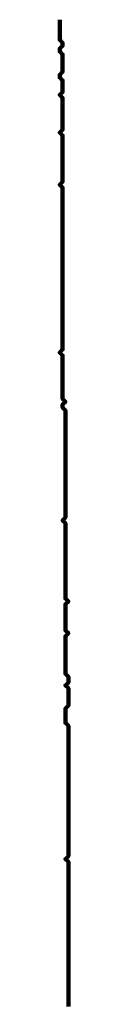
# Model space of a CAD drawing. Header units: metres. Extents: x 2413 to 4131, y 3282 to 4239.
# Tile 41 of 57: x 2948.7681 to 2948.7958, y 4217.6707 to 4220.811. Entities that reach past the tile are written whole.
import ezdxf

# ---------------------------------------------------------------- set-up
doc = ezdxf.new("R2010")
doc.units = ezdxf.units.M
doc.layers.add('P', color=250, linetype='Continuous', lineweight=100)

msp = doc.modelspace()

# ---------------------------------------------------------------- linework, layer by layer
at = {"layer": 'P', "color": 0, "linetype": 'Continuous'}
msp.add_lwpolyline([(2948.7681, 4220.811), (2948.7681, 4220.7741), (2948.7681, 4220.7648), (2948.7681, 4220.7556), (2948.7681, 4220.7464), (2948.7773, 4220.7371), (2948.7773, 4220.7279), (2948.7681, 4220.7187), (2948.7681, 4220.7094), (2948.7773, 4220.7002), (2948.7773, 4220.691), (2948.7773, 4220.6817), (2948.7773, 4220.6725), (2948.7773, 4220.6633), (2948.7773, 4220.6541), (2948.7773, 4220.6448), (2948.7681, 4220.6356), (2948.7681, 4220.6264), (2948.7773, 4220.6171), (2948.7773, 4220.6079), (2948.7773, 4220.5987), (2948.7773, 4220.5894), (2948.7773, 4220.5802), (2948.7681, 4220.571), (2948.7773, 4220.5617), (2948.7773, 4220.5525), (2948.7773, 4220.5433), (2948.7773, 4220.5341), (2948.7773, 4220.5248), (2948.7773, 4220.5156), (2948.7773, 4220.5064), (2948.7773, 4220.4971), (2948.7773, 4220.4879), (2948.7773, 4220.4787), (2948.7773, 4220.4694), (2948.7773, 4220.4602), (2948.7681, 4220.451), (2948.7773, 4220.4417), (2948.7773, 4220.4325), (2948.7773, 4220.4233), (2948.7773, 4220.4141), (2948.7773, 4220.4048), (2948.7773, 4220.3956), (2948.7773, 4220.3864), (2948.7773, 4220.3771), (2948.7773, 4220.3679), (2948.7773, 4220.3587), (2948.7773, 4220.3494), (2948.7773, 4220.3402), (2948.7773, 4220.331), (2948.7773, 4220.3217), (2948.7773, 4220.3125), (2948.7773, 4220.3033), (2948.7773, 4220.2941), (2948.7681, 4220.2848), (2948.7773, 4220.2756), (2948.7773, 4220.2664), (2948.7773, 4220.2571), (2948.7773, 4220.2479), (2948.7773, 4220.2387), (2948.7773, 4220.2294), (2948.7773, 4220.2202), (2948.7773, 4220.211), (2948.7773, 4220.2017), (2948.7773, 4220.1925), (2948.7773, 4220.1833), (2948.7773, 4220.1741), (2948.7773, 4220.1648), (2948.7773, 4220.1556), (2948.7773, 4220.1464), (2948.7773, 4220.1371), (2948.7773, 4220.1279), (2948.7773, 4220.1187), (2948.7773, 4220.1094), (2948.7773, 4220.1002), (2948.7773, 4220.091), (2948.7773, 4220.0817), (2948.7773, 4220.0725), (2948.7773, 4220.0633), (2948.7773, 4220.0541), (2948.7773, 4220.0448), (2948.7773, 4220.0356), (2948.7773, 4220.0264), (2948.7773, 4220.0171), (2948.7773, 4220.0079), (2948.7773, 4219.9987), (2948.7773, 4219.9894), (2948.7773, 4219.9802), (2948.7773, 4219.971), (2948.7773, 4219.9617), (2948.7773, 4219.9525), (2948.7773, 4219.9433), (2948.7773, 4219.9341), (2948.7773, 4219.9248), (2948.7773, 4219.9156), (2948.7773, 4219.9064), (2948.7773, 4219.8971), (2948.7773, 4219.8879), (2948.7773, 4219.8787), (2948.7773, 4219.8694), (2948.7773, 4219.8602), (2948.7773, 4219.851), (2948.7773, 4219.8417), (2948.7773, 4219.8325), (2948.7773, 4219.8233), (2948.7773, 4219.8141), (2948.7773, 4219.8048), (2948.7773, 4219.7956), (2948.7773, 4219.7864), (2948.7773, 4219.7771), (2948.7773, 4219.7679), (2948.7773, 4219.7587), (2948.7681, 4219.7494), (2948.7773, 4219.7402), (2948.7773, 4219.731), (2948.7773, 4219.7217), (2948.7773, 4219.7125), (2948.7773, 4219.7033), (2948.7773, 4219.6941), (2948.7773, 4219.6848), (2948.7773, 4219.6756), (2948.7773, 4219.6664), (2948.7773, 4219.6571), (2948.7773, 4219.6479), (2948.7773, 4219.6387), (2948.7773, 4219.6294), (2948.7773, 4219.6202), (2948.7773, 4219.611), (2948.7773, 4219.6017), (2948.7865, 4219.5925), (2948.7773, 4219.5833), (2948.7773, 4219.5741), (2948.7865, 4219.5648), (2948.7865, 4219.5556), (2948.7865, 4219.5464), (2948.7865, 4219.5371), (2948.7865, 4219.5279), (2948.7865, 4219.5187), (2948.7865, 4219.5094), (2948.7865, 4219.5002), (2948.7865, 4219.491), (2948.7865, 4219.4817), (2948.7865, 4219.4725), (2948.7865, 4219.4633), (2948.7865, 4219.4541), (2948.7865, 4219.4448), (2948.7865, 4219.4356), (2948.7865, 4219.4264), (2948.7865, 4219.4171), (2948.7865, 4219.4079), (2948.7865, 4219.3987), (2948.7865, 4219.3894), (2948.7865, 4219.3802), (2948.7865, 4219.371), (2948.7865, 4219.3617), (2948.7865, 4219.3525), (2948.7865, 4219.3433), (2948.7865, 4219.3341), (2948.7865, 4219.3248), (2948.7865, 4219.3156), (2948.7865, 4219.3064), (2948.7865, 4219.2971), (2948.7865, 4219.2879), (2948.7865, 4219.2787), (2948.7865, 4219.2694), (2948.7865, 4219.2602), (2948.7865, 4219.251), (2948.7865, 4219.2417), (2948.7865, 4219.2325), (2948.7865, 4219.2233), (2948.7773, 4219.2141), (2948.7865, 4219.2048), (2948.7865, 4219.1956), (2948.7865, 4219.1864), (2948.7865, 4219.1771), (2948.7865, 4219.1679), (2948.7865, 4219.1587), (2948.7865, 4219.1494), (2948.7865, 4219.1402), (2948.7865, 4219.131), (2948.7865, 4219.1217), (2948.7865, 4219.1125), (2948.7865, 4219.1033), (2948.7865, 4219.0941), (2948.7865, 4219.0848), (2948.7865, 4219.0756), (2948.7865, 4219.0664), (2948.7865, 4219.0571), (2948.7865, 4219.0479), (2948.7865, 4219.0387), (2948.7865, 4219.0294), (2948.7865, 4219.0202), (2948.7865, 4219.011), (2948.7865, 4219.0017), (2948.7865, 4218.9925), (2948.7865, 4218.9833), (2948.7865, 4218.9741), (2948.7865, 4218.9648), (2948.7958, 4218.9556), (2948.7865, 4218.9464), (2948.7865, 4218.9371), (2948.7865, 4218.9279), (2948.7865, 4218.9187), (2948.7865, 4218.9094), (2948.7865, 4218.9002), (2948.7865, 4218.891), (2948.7865, 4218.8817), (2948.7865, 4218.8725), (2948.7865, 4218.8633), (2948.7958, 4218.8541), (2948.7865, 4218.8448), (2948.7865, 4218.8356), (2948.7865, 4218.8264), (2948.7865, 4218.8171), (2948.7865, 4218.8079), (2948.7865, 4218.7987), (2948.7865, 4218.7894), (2948.7865, 4218.7802), (2948.7865, 4218.771), (2948.7865, 4218.7617), (2948.7865, 4218.7525), (2948.7865, 4218.7433), (2948.7865, 4218.7341), (2948.7865, 4218.7248), (2948.7958, 4218.7156), (2948.7958, 4218.7064), (2948.7958, 4218.6971), (2948.7865, 4218.6879), (2948.7958, 4218.6787), (2948.7958, 4218.6694), (2948.7958, 4218.6602), (2948.7958, 4218.651), (2948.7958, 4218.6417), (2948.7958, 4218.6325), (2948.7958, 4218.6233), (2948.7865, 4218.6141), (2948.7865, 4218.6048), (2948.7865, 4218.5956), (2948.7865, 4218.5864), (2948.7865, 4218.5771), (2948.7865, 4218.5679), (2948.7958, 4218.5587), (2948.7958, 4218.5494), (2948.7958, 4218.5402), (2948.7958, 4218.531), (2948.7958, 4218.5217), (2948.7958, 4218.5125), (2948.7958, 4218.5033), (2948.7958, 4218.4941), (2948.7958, 4218.4848), (2948.7958, 4218.4756), (2948.7958, 4218.4664), (2948.7958, 4218.4571), (2948.7958, 4218.4479), (2948.7958, 4218.4387), (2948.7958, 4218.4294), (2948.7958, 4218.4202), (2948.7958, 4218.411), (2948.7958, 4218.4017), (2948.7958, 4218.3925), (2948.7958, 4218.3833), (2948.7958, 4218.3741), (2948.7958, 4218.3648), (2948.7958, 4218.3556), (2948.7958, 4218.3464), (2948.7958, 4218.3371), (2948.7958, 4218.3279), (2948.7958, 4218.3187), (2948.7958, 4218.3094), (2948.7958, 4218.3002), (2948.7958, 4218.291), (2948.7958, 4218.2817), (2948.7958, 4218.2725), (2948.7958, 4218.2633), (2948.7958, 4218.2541), (2948.7958, 4218.2448), (2948.7958, 4218.2356), (2948.7958, 4218.2264), (2948.7958, 4218.2171), (2948.7958, 4218.2079), (2948.7958, 4218.1987), (2948.7958, 4218.1894), (2948.7958, 4218.1802), (2948.7958, 4218.171), (2948.7958, 4218.1617), (2948.7958, 4218.1525), (2948.7958, 4218.1433), (2948.7865, 4218.1341), (2948.7958, 4218.1248), (2948.7958, 4218.1156), (2948.7958, 4218.1064), (2948.7958, 4218.0971), (2948.7958, 4218.0879), (2948.7958, 4218.0787), (2948.7958, 4218.0694), (2948.7958, 4218.0602), (2948.7958, 4218.051), (2948.7958, 4218.0417), (2948.7958, 4218.0325), (2948.7958, 4218.0233), (2948.7958, 4218.0141), (2948.7958, 4218.0048), (2948.7958, 4217.9956), (2948.7958, 4217.9864), (2948.7958, 4217.9771), (2948.7958, 4217.9679), (2948.7958, 4217.9587), (2948.7958, 4217.9494), (2948.7958, 4217.9402), (2948.7958, 4217.931), (2948.7958, 4217.9217), (2948.7958, 4217.9125), (2948.7958, 4217.9033), (2948.7958, 4217.8941), (2948.7958, 4217.8848), (2948.7958, 4217.8756), (2948.7958, 4217.8664), (2948.7958, 4217.8571), (2948.7958, 4217.8479), (2948.7958, 4217.8387), (2948.7958, 4217.8294), (2948.7958, 4217.8202), (2948.7958, 4217.811), (2948.7958, 4217.8017), (2948.7958, 4217.7925), (2948.7958, 4217.7833), (2948.7958, 4217.7741), (2948.7958, 4217.7648), (2948.7958, 4217.7556), (2948.7958, 4217.7464), (2948.7958, 4217.7371), (2948.7958, 4217.7279), (2948.7958, 4217.7187), (2948.7958, 4217.7094), (2948.7958, 4217.7002), (2948.7958, 4217.691), (2948.7958, 4217.6817), (2948.7958, 4217.6725), (2948.7958, 4217.6633)], dxfattribs=at)

doc.saveas('drawing.dxf')
